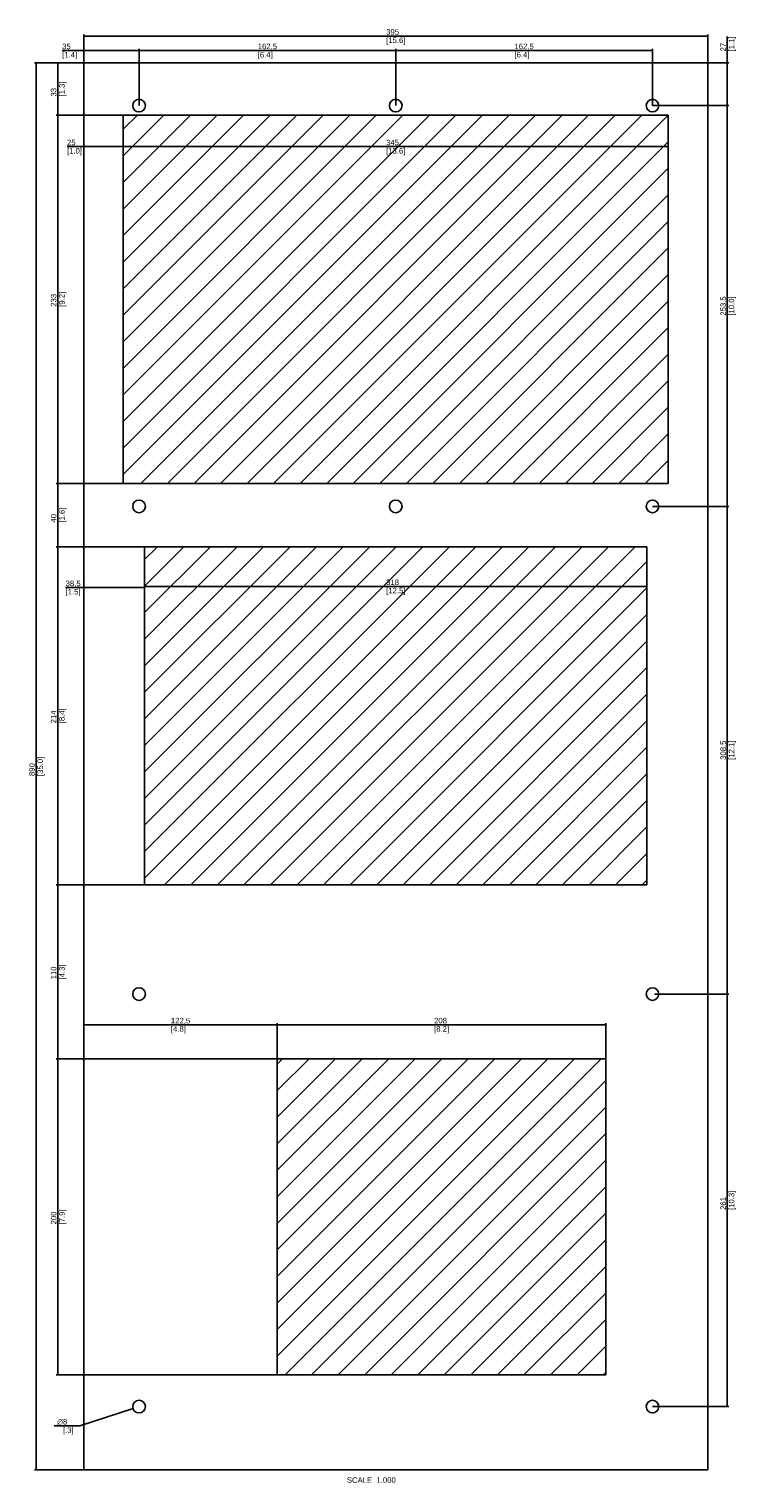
# Model space of a CAD drawing. Extents: x -638 to -191, y -199 to 721.
import ezdxf
from ezdxf.enums import TextEntityAlignment as Align

# ---------------------------------------------------------------- set-up
doc = ezdxf.new("R2010")
doc.units = 0
doc.header["$LTSCALE"] = 32.67
doc.layers.get('0').update_dxf_attribs({"linetype": 'CONTINUOUS'})
doc.layers.add('02___PRT_ALL_AXES', color=7, linetype='CONTINUOUS')
doc.styles.get("Standard").update_dxf_attribs({"font": 'arial.ttf'})
doc.styles.add('TEXTSTYLE_1', font='gdt', dxfattribs={"width": 0.8})
doc.dimstyles.get("Standard").update_dxf_attribs({"dimtxt": 0.18, "dimasz": 0.18, "dimexe": 0.18, "dimexo": 0.0625, "dimgap": 0.09, "dimtad": 0, "dimtih": 1, "dimtoh": 1, "dimzin": 0, "dimcen": 0.09, "dimazin": 3, "dimtfac": 1, "dimtofl": 0, "dimtmove": 0, "dimatfit": 3})

# ---------------------------------------------------------------- blocks, each defined once
blk = doc.blocks.new('_FILLED')
at = {"color": 0, "linetype": 'BYBLOCK'}
blk.add_solid([(0, 0), (-1, 0.2), (-1, -0.2)], dxfattribs=at)
blk = doc.blocks.new('*D1')
at = {"color": 2, "linetype": 'CONTINUOUS'}
for p, q in [((-603.68, 699.63), (-634.81, 699.63)), ((-633.81, 699.63), (-633.81, 254.63)), ((-633.81, -190.37), (-633.81, 254.63)), ((-603.68, -190.37), (-634.81, -190.37))]:
    blk.add_line(p, q, dxfattribs=at)
at = {"color": 2, "linetype": 'CONTINUOUS', "xscale": 2.5, "yscale": 2.5, "zscale": 2.5}
for p, rotation in [((-633.81, 699.63), 90), ((-633.81, -190.37), 270)]:
    blk.add_blockref('_FILLED', p, dxfattribs=dict(at, rotation=rotation))
at = {"color": 5, "linetype": 'CONTINUOUS'}
for s, p in [(']', (-629.44, 260.06)), ('35.0', (-629.44, 254.63)), ('890', (-634.69, 252.6)), ('[', (-629.44, 249.2))]:
    blk.add_text(s, height=3.5, rotation=90, dxfattribs=at).set_placement(p, align=Align.CENTER)
blk = doc.blocks.new('*D2')
at = {"color": 2, "linetype": 'CONTINUOUS'}
for p, q in [((-603.61, 699.69), (-603.61, 717.63)), ((-208.61, 699.69), (-208.61, 717.63)), ((-603.61, 716.63), (-406.11, 716.63)), ((-208.61, 716.63), (-406.11, 716.63))]:
    blk.add_line(p, q, dxfattribs=at)
at = {"color": 2, "linetype": 'CONTINUOUS', "xscale": 2.5, "yscale": 2.5, "zscale": 2.5, "rotation": 180}
blk.add_blockref('_FILLED', (-603.61, 716.63), dxfattribs=at)
at = {"color": 2, "linetype": 'CONTINUOUS', "xscale": 2.5, "yscale": 2.5, "zscale": 2.5}
blk.add_blockref('_FILLED', (-208.61, 716.63), dxfattribs=at)
at = {"color": 5, "linetype": 'CONTINUOUS'}
for s, p in [('395', (-408.14, 717.51)), ('[', (-411.55, 712.26)), ('15.6', (-406.11, 712.26)), (']', (-400.68, 712.26))]:
    blk.add_text(s, height=3.5, dxfattribs=at).set_placement(p, align=Align.CENTER)
blk = doc.blocks.new('*D3')
at = {"color": 2, "linetype": 'CONTINUOUS'}
for p, q in [((-578.61, 666.57), (-578.61, 645.69)), ((-233.61, 666.57), (-233.61, 645.69)), ((-578.61, 646.69), (-406.11, 646.69)), ((-233.61, 646.69), (-406.11, 646.69))]:
    blk.add_line(p, q, dxfattribs=at)
at = {"color": 2, "linetype": 'CONTINUOUS', "xscale": 2.5, "yscale": 2.5, "zscale": 2.5, "rotation": 180}
blk.add_blockref('_FILLED', (-578.61, 646.69), dxfattribs=at)
at = {"color": 2, "linetype": 'CONTINUOUS', "xscale": 2.5, "yscale": 2.5, "zscale": 2.5}
blk.add_blockref('_FILLED', (-233.61, 646.69), dxfattribs=at)
at = {"color": 5, "linetype": 'CONTINUOUS'}
for s, p in [('345', (-408.14, 647.56)), ('[', (-411.55, 642.31)), ('13.6', (-406.11, 642.31)), (']', (-400.68, 642.31))]:
    blk.add_text(s, height=3.5, dxfattribs=at).set_placement(p, align=Align.CENTER)
blk = doc.blocks.new('*D4')
at = {"color": 2, "linetype": 'CONTINUOUS'}
for p, q in [((-578.68, 666.63), (-621.08, 666.63)), ((-620.08, 666.63), (-620.08, 550.13)), ((-620.08, 433.63), (-620.08, 550.13)), ((-578.68, 433.63), (-621.08, 433.63))]:
    blk.add_line(p, q, dxfattribs=at)
at = {"color": 2, "linetype": 'CONTINUOUS', "xscale": 2.5, "yscale": 2.5, "zscale": 2.5}
for p, rotation in [((-620.08, 666.63), 90), ((-620.08, 433.63), 270)]:
    blk.add_blockref('_FILLED', p, dxfattribs=dict(at, rotation=rotation))
at = {"color": 5, "linetype": 'CONTINUOUS'}
for s, p in [('233', (-620.95, 549.46)), (']', (-615.7, 554.2)), ('9.2', (-615.7, 550.13)), ('[', (-615.7, 546.06))]:
    blk.add_text(s, height=3.5, rotation=90, dxfattribs=at).set_placement(p, align=Align.CENTER)
blk = doc.blocks.new('*D5')
at = {"color": 2, "linetype": 'CONTINUOUS'}
for p, q in [((-565.11, 393.57), (-565.11, 367.48)), ((-247.11, 393.57), (-247.11, 367.48)), ((-565.11, 368.48), (-406.11, 368.48)), ((-247.11, 368.48), (-406.11, 368.48))]:
    blk.add_line(p, q, dxfattribs=at)
at = {"color": 2, "linetype": 'CONTINUOUS', "xscale": 2.5, "yscale": 2.5, "zscale": 2.5, "rotation": 180}
blk.add_blockref('_FILLED', (-565.11, 368.48), dxfattribs=at)
at = {"color": 2, "linetype": 'CONTINUOUS', "xscale": 2.5, "yscale": 2.5, "zscale": 2.5}
blk.add_blockref('_FILLED', (-247.11, 368.48), dxfattribs=at)
at = {"color": 5, "linetype": 'CONTINUOUS'}
for s, p in [('318', (-408.14, 369.36)), ('[', (-411.55, 364.11)), ('12.5', (-406.11, 364.11)), (']', (-400.68, 364.11))]:
    blk.add_text(s, height=3.5, dxfattribs=at).set_placement(p, align=Align.CENTER)
blk = doc.blocks.new('*D6')
at = {"color": 2, "linetype": 'CONTINUOUS'}
for p, q in [((-591.11, 646.69), (-614.23, 646.69)), ((-603.61, 646.69), (-591.11, 646.69)), ((-578.61, 646.69), (-591.11, 646.69))]:
    blk.add_line(p, q, dxfattribs=at)
at = {"color": 2, "linetype": 'CONTINUOUS', "xscale": 2.5, "yscale": 2.5, "zscale": 2.5, "rotation": 180}
blk.add_blockref('_FILLED', (-603.61, 646.69), dxfattribs=at)
at = {"color": 2, "linetype": 'CONTINUOUS', "xscale": 2.5, "yscale": 2.5, "zscale": 2.5}
blk.add_blockref('_FILLED', (-578.61, 646.69), dxfattribs=at)
at = {"color": 5, "linetype": 'CONTINUOUS'}
for s, p in [('[', (-612.88, 642.31)), ('25', (-608.79, 647.56)), ('1.0', (-606.09, 642.31)), (']', (-604.73, 642.31))]:
    blk.add_text(s, height=3.5, dxfattribs=at).set_placement(p, align=Align.RIGHT)
blk = doc.blocks.new('*D7')
at = {"color": 2, "linetype": 'CONTINUOUS'}
for p, q in [((-196.26, 699.63), (-196.26, 716.41)), ((-196.26, 716.41), (-196.26, 686.13)), ((-208.55, 699.63), (-195.26, 699.63)), ((-196.26, 667.63), (-196.26, 686.13)), ((-243.55, 672.63), (-195.26, 672.63)), ((-196.26, 672.63), (-196.26, 667.63))]:
    blk.add_line(p, q, dxfattribs=at)
at = {"color": 2, "linetype": 'CONTINUOUS', "xscale": 2.5, "yscale": 2.5, "zscale": 2.5}
for p, rotation in [((-196.26, 699.63), 270), ((-196.26, 672.63), 90)]:
    blk.add_blockref('_FILLED', p, dxfattribs=dict(at, rotation=rotation))
at = {"color": 5, "linetype": 'CONTINUOUS'}
for s, p in [('27', (-197.13, 706.91)), (']', (-191.88, 715.05)), ('[', (-191.88, 706.91)), ('1.1', (-191.88, 708.26))]:
    blk.add_text(s, height=3.5, rotation=90, dxfattribs=at).set_placement(p)
blk = doc.blocks.new('*D8')
at = {"color": 2, "linetype": 'CONTINUOUS'}
for p, q in [((-243.55, 672.63), (-195.26, 672.63)), ((-196.26, 672.63), (-196.26, 545.88)), ((-196.26, 419.13), (-196.26, 545.88)), ((-243.55, 419.13), (-195.26, 419.13))]:
    blk.add_line(p, q, dxfattribs=at)
at = {"color": 2, "linetype": 'CONTINUOUS', "xscale": 2.5, "yscale": 2.5, "zscale": 2.5}
for p, rotation in [((-196.26, 672.63), 90), ((-196.26, 419.13), 270)]:
    blk.add_blockref('_FILLED', p, dxfattribs=dict(at, rotation=rotation))
at = {"color": 5, "linetype": 'CONTINUOUS'}
for s, p in [('253,5', (-197.13, 545.88)), (']', (-191.88, 551.3)), ('10.0', (-191.88, 545.87)), ('[', (-191.88, 540.44))]:
    blk.add_text(s, height=3.5, rotation=90, dxfattribs=at).set_placement(p, align=Align.CENTER)
blk = doc.blocks.new('*D9')
at = {"color": 2, "linetype": 'CONTINUOUS'}
for p, q in [((-243.55, 419.13), (-195.26, 419.13)), ((-196.26, 419.13), (-196.26, 264.88)), ((-196.26, 110.63), (-196.26, 264.88)), ((-203.58, 110.63), (-195.26, 110.63))]:
    blk.add_line(p, q, dxfattribs=at)
at = {"color": 2, "linetype": 'CONTINUOUS', "xscale": 2.5, "yscale": 2.5, "zscale": 2.5}
for p, rotation in [((-196.26, 419.13), 90), ((-196.26, 110.63), 270)]:
    blk.add_blockref('_FILLED', p, dxfattribs=dict(at, rotation=rotation))
at = {"color": 5, "linetype": 'CONTINUOUS'}
for s, p in [('308,5', (-197.13, 264.88)), (']', (-191.88, 270.3)), ('12.1', (-191.88, 264.87)), ('[', (-191.88, 259.44))]:
    blk.add_text(s, height=3.5, rotation=90, dxfattribs=at).set_placement(p, align=Align.CENTER)
blk = doc.blocks.new('*D10')
at = {"color": 2, "linetype": 'CONTINUOUS'}
for p, q in [((-242.35, 110.63), (-195.26, 110.63)), ((-196.26, 110.63), (-196.26, -19.87)), ((-196.26, -150.37), (-196.26, -19.87)), ((-243.55, -150.37), (-195.26, -150.37))]:
    blk.add_line(p, q, dxfattribs=at)
at = {"color": 2, "linetype": 'CONTINUOUS', "xscale": 2.5, "yscale": 2.5, "zscale": 2.5}
for p, rotation in [((-196.26, 110.63), 90), ((-196.26, -150.37), 270)]:
    blk.add_blockref('_FILLED', p, dxfattribs=dict(at, rotation=rotation))
at = {"color": 5, "linetype": 'CONTINUOUS'}
for s, p in [('261', (-197.13, -21.9)), (']', (-191.88, -14.44)), ('10.3', (-191.88, -19.87)), ('[', (-191.88, -25.3))]:
    blk.add_text(s, height=3.5, rotation=90, dxfattribs=at).set_placement(p, align=Align.CENTER)
blk = doc.blocks.new('*D11')
at = {"color": 2, "linetype": 'CONTINUOUS'}
for p, q in [((-603.61, 699.69), (-603.61, 708.49)), ((-568.61, 672.69), (-568.61, 708.49)), ((-586.11, 707.49), (-617.31, 707.49)), ((-603.61, 707.49), (-586.11, 707.49)), ((-568.61, 707.49), (-586.11, 707.49))]:
    blk.add_line(p, q, dxfattribs=at)
at = {"color": 2, "linetype": 'CONTINUOUS', "xscale": 2.5, "yscale": 2.5, "zscale": 2.5, "rotation": 180}
blk.add_blockref('_FILLED', (-603.61, 707.49), dxfattribs=at)
at = {"color": 2, "linetype": 'CONTINUOUS', "xscale": 2.5, "yscale": 2.5, "zscale": 2.5}
blk.add_blockref('_FILLED', (-568.61, 707.49), dxfattribs=at)
at = {"color": 5, "linetype": 'CONTINUOUS'}
for s, p in [('35', (-611.88, 708.37)), ('[', (-615.96, 703.12)), ('1.4', (-609.17, 703.12)), (']', (-607.82, 703.12))]:
    blk.add_text(s, height=3.5, dxfattribs=at).set_placement(p, align=Align.RIGHT)
blk = doc.blocks.new('*D12')
at = {"color": 2, "linetype": 'CONTINUOUS'}
for p, q in [((-568.61, 672.69), (-568.61, 708.49)), ((-406.11, 672.69), (-406.11, 708.49)), ((-568.61, 707.49), (-487.36, 707.49)), ((-406.11, 707.49), (-487.36, 707.49))]:
    blk.add_line(p, q, dxfattribs=at)
at = {"color": 2, "linetype": 'CONTINUOUS', "xscale": 2.5, "yscale": 2.5, "zscale": 2.5, "rotation": 180}
blk.add_blockref('_FILLED', (-568.61, 707.49), dxfattribs=at)
at = {"color": 2, "linetype": 'CONTINUOUS', "xscale": 2.5, "yscale": 2.5, "zscale": 2.5}
blk.add_blockref('_FILLED', (-406.11, 707.49), dxfattribs=at)
at = {"color": 5, "linetype": 'CONTINUOUS'}
for s, p in [('162,5', (-487.36, 708.37)), ('[', (-492.8, 703.12)), ('6.4', (-488.73, 703.12)), (']', (-484.66, 703.12))]:
    blk.add_text(s, height=3.5, dxfattribs=at).set_placement(p, align=Align.CENTER)
blk = doc.blocks.new('*D13')
at = {"color": 2, "linetype": 'CONTINUOUS'}
for p, q in [((-406.11, 672.69), (-406.11, 708.49)), ((-243.61, 672.69), (-243.61, 708.49)), ((-406.11, 707.49), (-324.86, 707.49)), ((-243.61, 707.49), (-324.86, 707.49))]:
    blk.add_line(p, q, dxfattribs=at)
at = {"color": 2, "linetype": 'CONTINUOUS', "xscale": 2.5, "yscale": 2.5, "zscale": 2.5, "rotation": 180}
blk.add_blockref('_FILLED', (-406.11, 707.49), dxfattribs=at)
at = {"color": 2, "linetype": 'CONTINUOUS', "xscale": 2.5, "yscale": 2.5, "zscale": 2.5}
blk.add_blockref('_FILLED', (-243.61, 707.49), dxfattribs=at)
at = {"color": 5, "linetype": 'CONTINUOUS'}
for s, p in [('162,5', (-324.86, 708.37)), ('[', (-330.3, 703.12)), ('6.4', (-326.23, 703.12)), (']', (-322.16, 703.12))]:
    blk.add_text(s, height=3.5, dxfattribs=at).set_placement(p, align=Align.CENTER)
blk = doc.blocks.new('*D14')
at = {"color": 2, "linetype": 'CONTINUOUS'}
for p, q in [((-584.36, 367.76), (-615.1, 367.76)), ((-603.61, 367.76), (-584.36, 367.76)), ((-565.11, 367.76), (-584.36, 367.76))]:
    blk.add_line(p, q, dxfattribs=at)
at = {"color": 2, "linetype": 'CONTINUOUS', "xscale": 2.5, "yscale": 2.5, "zscale": 2.5, "rotation": 180}
blk.add_blockref('_FILLED', (-603.61, 367.76), dxfattribs=at)
at = {"color": 2, "linetype": 'CONTINUOUS', "xscale": 2.5, "yscale": 2.5, "zscale": 2.5}
blk.add_blockref('_FILLED', (-565.11, 367.76), dxfattribs=at)
at = {"color": 5, "linetype": 'CONTINUOUS'}
for s, p in [('38,5', (-605.59, 368.64)), ('[', (-613.75, 363.39)), ('1.5', (-606.96, 363.39)), (']', (-605.6, 363.39))]:
    blk.add_text(s, height=3.5, dxfattribs=at).set_placement(p, align=Align.RIGHT)
blk = doc.blocks.new('*D15')
at = {"color": 2, "linetype": 'CONTINUOUS'}
for p, q in [((-603.68, 699.63), (-621.08, 699.63)), ((-620.08, 699.63), (-620.08, 683.13)), ((-620.08, 666.63), (-620.08, 683.13)), ((-578.68, 666.63), (-621.08, 666.63))]:
    blk.add_line(p, q, dxfattribs=at)
at = {"color": 2, "linetype": 'CONTINUOUS', "xscale": 2.5, "yscale": 2.5, "zscale": 2.5}
for p, rotation in [((-620.08, 699.63), 90), ((-620.08, 666.63), 270)]:
    blk.add_blockref('_FILLED', p, dxfattribs=dict(at, rotation=rotation))
at = {"color": 5, "linetype": 'CONTINUOUS'}
for s, p in [('33', (-620.95, 681.1)), (']', (-615.7, 687.2)), ('1.3', (-615.7, 683.13)), ('[', (-615.7, 679.06))]:
    blk.add_text(s, height=3.5, rotation=90, dxfattribs=at).set_placement(p, align=Align.CENTER)
blk = doc.blocks.new('*D16')
at = {"color": 2, "linetype": 'CONTINUOUS'}
for p, q in [((-578.68, 433.63), (-621.08, 433.63)), ((-620.08, 433.63), (-620.08, 413.63)), ((-620.08, 393.63), (-620.08, 413.63)), ((-565.18, 393.63), (-621.08, 393.63))]:
    blk.add_line(p, q, dxfattribs=at)
at = {"color": 2, "linetype": 'CONTINUOUS', "xscale": 2.5, "yscale": 2.5, "zscale": 2.5}
for p, rotation in [((-620.08, 433.63), 90), ((-620.08, 393.63), 270)]:
    blk.add_blockref('_FILLED', p, dxfattribs=dict(at, rotation=rotation))
at = {"color": 5, "linetype": 'CONTINUOUS'}
for s, p in [('40', (-620.95, 411.6)), (']', (-615.7, 417.7)), ('1.6', (-615.7, 413.63)), ('[', (-615.7, 409.56))]:
    blk.add_text(s, height=3.5, rotation=90, dxfattribs=at).set_placement(p, align=Align.CENTER)
blk = doc.blocks.new('*D17')
at = {"color": 2, "linetype": 'CONTINUOUS'}
for p, q in [((-565.18, 393.63), (-621.08, 393.63)), ((-620.08, 393.63), (-620.08, 286.63)), ((-620.08, 179.63), (-620.08, 286.63)), ((-565.18, 179.63), (-621.08, 179.63))]:
    blk.add_line(p, q, dxfattribs=at)
at = {"color": 2, "linetype": 'CONTINUOUS', "xscale": 2.5, "yscale": 2.5, "zscale": 2.5}
for p, rotation in [((-620.08, 393.63), 90), ((-620.08, 179.63), 270)]:
    blk.add_blockref('_FILLED', p, dxfattribs=dict(at, rotation=rotation))
at = {"color": 5, "linetype": 'CONTINUOUS'}
for s, p in [('214', (-620.95, 285.96)), (']', (-615.7, 290.7)), ('8.4', (-615.7, 286.63)), ('[', (-615.7, 282.56))]:
    blk.add_text(s, height=3.5, rotation=90, dxfattribs=at).set_placement(p, align=Align.CENTER)
blk = doc.blocks.new('*D18')
at = {"color": 2, "linetype": 'CONTINUOUS'}
for p, q in [((-565.18, 179.63), (-621.08, 179.63)), ((-620.08, 179.63), (-620.08, 124.63)), ((-620.08, 69.63), (-620.08, 124.63)), ((-481.18, 69.63), (-621.08, 69.63))]:
    blk.add_line(p, q, dxfattribs=at)
at = {"color": 2, "linetype": 'CONTINUOUS', "xscale": 2.5, "yscale": 2.5, "zscale": 2.5}
for p, rotation in [((-620.08, 179.63), 90), ((-620.08, 69.63), 270)]:
    blk.add_blockref('_FILLED', p, dxfattribs=dict(at, rotation=rotation))
at = {"color": 5, "linetype": 'CONTINUOUS'}
for s, p in [(']', (-615.7, 128.7)), ('110', (-620.95, 123.96)), ('[', (-615.7, 120.56)), ('4.3', (-615.7, 124.63))]:
    blk.add_text(s, height=3.5, rotation=90, dxfattribs=at).set_placement(p, align=Align.CENTER)
blk = doc.blocks.new('*D19')
at = {"color": 2, "linetype": 'CONTINUOUS'}
for p, q in [((-481.18, 69.63), (-621.08, 69.63)), ((-620.08, 69.63), (-620.08, -30.37)), ((-620.08, -130.37), (-620.08, -30.37)), ((-481.18, -130.37), (-621.08, -130.37))]:
    blk.add_line(p, q, dxfattribs=at)
at = {"color": 2, "linetype": 'CONTINUOUS', "xscale": 2.5, "yscale": 2.5, "zscale": 2.5}
for p, rotation in [((-620.08, 69.63), 90), ((-620.08, -130.37), 270)]:
    blk.add_blockref('_FILLED', p, dxfattribs=dict(at, rotation=rotation))
at = {"color": 5, "linetype": 'CONTINUOUS'}
for s, p in [('200', (-620.95, -31.04)), (']', (-615.7, -26.3)), ('7.9', (-615.7, -30.37)), ('[', (-615.7, -34.44))]:
    blk.add_text(s, height=3.5, rotation=90, dxfattribs=at).set_placement(p, align=Align.CENTER)
blk = doc.blocks.new('*D20')
at = {"color": 2, "linetype": 'CONTINUOUS'}
for p, q in [((-481.11, 69.69), (-481.11, 92.16)), ((-273.11, 69.69), (-273.11, 92.16)), ((-481.11, 91.16), (-377.11, 91.16)), ((-273.11, 91.16), (-377.11, 91.16))]:
    blk.add_line(p, q, dxfattribs=at)
at = {"color": 2, "linetype": 'CONTINUOUS', "xscale": 2.5, "yscale": 2.5, "zscale": 2.5, "rotation": 180}
blk.add_blockref('_FILLED', (-481.11, 91.16), dxfattribs=at)
at = {"color": 2, "linetype": 'CONTINUOUS', "xscale": 2.5, "yscale": 2.5, "zscale": 2.5}
blk.add_blockref('_FILLED', (-273.11, 91.16), dxfattribs=at)
at = {"color": 5, "linetype": 'CONTINUOUS'}
for s, p in [('208', (-377.78, 92.04)), ('[', (-381.19, 86.79)), ('8.2', (-377.11, 86.79)), (']', (-373.04, 86.79))]:
    blk.add_text(s, height=3.5, dxfattribs=at).set_placement(p, align=Align.CENTER)
blk = doc.blocks.new('*D21')
at = {"color": 2, "linetype": 'CONTINUOUS'}
for p, q in [((-481.11, 69.69), (-481.11, 92.16)), ((-603.61, 91.16), (-542.36, 91.16)), ((-481.11, 91.16), (-542.36, 91.16))]:
    blk.add_line(p, q, dxfattribs=at)
at = {"color": 2, "linetype": 'CONTINUOUS', "xscale": 2.5, "yscale": 2.5, "zscale": 2.5, "rotation": 180}
blk.add_blockref('_FILLED', (-603.61, 91.16), dxfattribs=at)
at = {"color": 2, "linetype": 'CONTINUOUS', "xscale": 2.5, "yscale": 2.5, "zscale": 2.5}
blk.add_blockref('_FILLED', (-481.11, 91.16), dxfattribs=at)
at = {"color": 5, "linetype": 'CONTINUOUS'}
for s, p in [('122,5', (-542.36, 92.04)), ('[', (-547.8, 86.79)), ('4.8', (-543.73, 86.79)), (']', (-539.66, 86.79))]:
    blk.add_text(s, height=3.5, dxfattribs=at).set_placement(p, align=Align.CENTER)
blk = doc.blocks.new('*D22')
at = {"color": 2, "linetype": 'CONTINUOUS'}
for p, q in [((-572.42, -151.61), (-606.01, -162.57)), ((-608.26, -162.57), (-622.33, -162.57)), ((-606.01, -162.57), (-608.26, -162.57))]:
    blk.add_line(p, q, dxfattribs=at)
at = {"color": 2, "linetype": 'CONTINUOUS', "xscale": 2.5, "yscale": 2.5, "zscale": 2.5, "rotation": 18.060221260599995}
blk.add_blockref('_FILLED', (-572.42, -151.61), dxfattribs=at)
at = {"color": 5, "linetype": 'CONTINUOUS', "style": 'TEXTSTYLE_1'}
blk.add_text('n', height=3.5, dxfattribs=at).set_placement((-616.79, -161.69), align=Align.RIGHT)
at = {"color": 5, "linetype": 'CONTINUOUS'}
for s, p in [('[', (-615.43, -166.94)), ('8', (-614.07, -161.69)), ('.3', (-611.36, -166.94)), (']', (-610.01, -166.94))]:
    blk.add_text(s, height=3.5, dxfattribs=at).set_placement(p, align=Align.RIGHT)

msp = doc.modelspace()

# ---------------------------------------------------------------- linework, layer by layer
at = {"color": 7, "linetype": 'CONTINUOUS'}
for p, q in [((-603.614, -190.371), (-603.614, 699.629)), ((-603.614, 699.629), (-208.614, 699.629)), ((-208.614, 699.629), (-208.614, -190.371)), ((-578.614, 433.629), (-578.614, 666.629)), ((-578.614, 666.629), (-233.614, 666.629)), ((-233.614, 666.629), (-233.614, 433.629)), ((-233.614, 433.629), (-578.614, 433.629)), ((-565.114, 179.629), (-565.114, 393.629)), ((-565.114, 393.629), (-247.114, 393.629)), ((-247.114, 393.629), (-247.114, 179.629)), ((-247.114, 179.629), (-565.114, 179.629)), ((-481.114, 69.629), (-273.114, 69.629)), ((-481.114, -130.371), (-481.114, 69.629)), ((-273.114, 69.629), (-273.114, -130.371)), ((-273.114, -130.371), (-481.114, -130.371)), ((-208.614, -190.371), (-603.614, -190.371))]:
    msp.add_line(p, q, dxfattribs=at)
at = {"color": 2, "linetype": 'CONTINUOUS'}
for p, q in [((-578.614, 657.646), (-569.631, 666.629)), ((-578.614, 640.845), (-552.83, 666.629)), ((-578.614, 624.044), (-536.029, 666.629)), ((-578.614, 607.243), (-519.228, 666.629)), ((-578.614, 590.442), (-502.427, 666.629)), ((-578.614, 573.641), (-485.626, 666.629)), ((-578.614, 556.841), (-468.826, 666.629)), ((-578.614, 540.04), (-452.025, 666.629)), ((-578.614, 523.239), (-435.224, 666.629)), ((-578.614, 506.438), (-418.423, 666.629)), ((-578.614, 489.637), (-401.622, 666.629)), ((-578.614, 472.836), (-384.821, 666.629)), ((-578.614, 456.035), (-368.02, 666.629)), ((-578.614, 439.235), (-351.22, 666.629)), ((-567.419, 433.629), (-334.419, 666.629)), ((-550.618, 433.629), (-317.618, 666.629)), ((-533.817, 433.629), (-300.817, 666.629)), ((-517.016, 433.629), (-284.016, 666.629)), ((-500.215, 433.629), (-267.215, 666.629)), ((-483.414, 433.629), (-250.414, 666.629)), ((-466.614, 433.629), (-233.614, 666.629)), ((-449.813, 433.629), (-233.614, 649.828)), ((-433.012, 433.629), (-233.614, 633.027)), ((-416.211, 433.629), (-233.614, 616.226)), ((-399.41, 433.629), (-233.614, 599.425)), ((-382.609, 433.629), (-233.614, 582.624)), ((-365.808, 433.629), (-233.614, 565.823)), ((-349.008, 433.629), (-233.614, 549.023)), ((-332.207, 433.629), (-233.614, 532.222)), ((-315.406, 433.629), (-233.614, 515.421)), ((-298.605, 433.629), (-233.614, 498.62)), ((-281.804, 433.629), (-233.614, 481.819)), ((-265.003, 433.629), (-233.614, 465.018)), ((-248.202, 433.629), (-233.614, 448.217)), ((-565.114, 385.531), (-557.016, 393.629)), ((-565.114, 368.73), (-540.215, 393.629)), ((-565.114, 351.929), (-523.414, 393.629)), ((-565.114, 335.129), (-506.614, 393.629)), ((-565.114, 318.328), (-489.813, 393.629)), ((-565.114, 301.527), (-473.012, 393.629)), ((-565.114, 284.726), (-456.211, 393.629)), ((-565.114, 267.925), (-439.41, 393.629)), ((-565.114, 251.124), (-422.609, 393.629)), ((-565.114, 234.323), (-405.808, 393.629)), ((-565.114, 217.523), (-389.008, 393.629)), ((-565.114, 200.722), (-372.207, 393.629)), ((-565.114, 183.921), (-355.406, 393.629)), ((-552.605, 179.629), (-338.605, 393.629)), ((-535.804, 179.629), (-321.804, 393.629)), ((-519.003, 179.629), (-305.003, 393.629)), ((-502.202, 179.629), (-288.202, 393.629)), ((-485.402, 179.629), (-271.402, 393.629)), ((-468.601, 179.629), (-254.601, 393.629)), ((-451.8, 179.629), (-247.114, 384.315)), ((-434.999, 179.629), (-247.114, 367.514)), ((-418.198, 179.629), (-247.114, 350.713)), ((-401.397, 179.629), (-247.114, 333.912)), ((-384.596, 179.629), (-247.114, 317.111)), ((-367.796, 179.629), (-247.114, 300.311)), ((-350.995, 179.629), (-247.114, 283.51)), ((-334.194, 179.629), (-247.114, 266.709)), ((-317.393, 179.629), (-247.114, 249.908)), ((-300.592, 179.629), (-247.114, 233.107)), ((-283.791, 179.629), (-247.114, 216.306)), ((-266.99, 179.629), (-247.114, 199.505)), ((-250.19, 179.629), (-247.114, 182.705)), ((-481.114, 66.311), (-477.796, 69.629)), ((-481.114, 49.51), (-460.995, 69.629)), ((-481.114, 32.709), (-444.194, 69.629)), ((-481.114, 15.908), (-427.393, 69.629)), ((-481.114, -0.893), (-410.592, 69.629)), ((-481.114, -17.694), (-393.791, 69.629)), ((-481.114, -34.495), (-376.99, 69.629)), ((-481.114, -51.295), (-360.19, 69.629)), ((-481.114, -68.096), (-343.389, 69.629)), ((-481.114, -84.897), (-326.588, 69.629)), ((-481.114, -101.698), (-309.787, 69.629)), ((-481.114, -118.499), (-292.986, 69.629)), ((-476.185, -130.371), (-276.185, 69.629)), ((-459.384, -130.371), (-273.114, 55.899)), ((-442.584, -130.371), (-273.114, 39.099)), ((-425.783, -130.371), (-273.114, 22.298)), ((-408.982, -130.371), (-273.114, 5.497)), ((-392.181, -130.371), (-273.114, -11.304)), ((-375.38, -130.371), (-273.114, -28.105)), ((-358.579, -130.371), (-273.114, -44.906)), ((-341.778, -130.371), (-273.114, -61.707)), ((-324.978, -130.371), (-273.114, -78.507)), ((-308.177, -130.371), (-273.114, -95.308)), ((-291.376, -130.371), (-273.114, -112.109)), ((-274.575, -130.371), (-273.114, -128.91))]:
    msp.add_line(p, q, dxfattribs=at)
at = {"layer": '02___PRT_ALL_AXES', "color": 7, "linetype": 'CONTINUOUS'}
for centre in [(-568.614, 672.629), (-406.114, 672.629), (-243.614, 672.629), (-568.614, 419.129), (-406.114, 419.129), (-243.614, 419.129), (-568.614, 110.629), (-243.614, 110.629), (-568.614, -150.371), (-243.614, -150.371)]:
    msp.add_circle(centre, 4, dxfattribs=at)

# ---------------------------------------------------------------- texts
at = {"color": 5, "linetype": 'CONTINUOUS'}
for s, p in [('SCALE  ', (-418.344, -198.591)), ('1.000', (-406.114, -198.591))]:
    msp.add_text(s, height=3.5, dxfattribs=at).set_placement(p, align=Align.RIGHT)

# ---------------------------------------------------------------- dimensions: what is measured, and where the dimension line sits
at = {"color": 2, "linetype": 'CONTINUOUS'}
for base, p1, p2, picture, middle in [((-208.614, 716.632), (-603.614, 699.629), (-208.614, 699.629), '*D2', (-406.114, 716.632)), ((-568.614, 707.492), (-603.614, 699.629), (-568.614, 672.629), '*D11', (-612.565, 707.492)), ((-406.114, 707.492), (-568.614, 672.629), (-406.114, 672.629), '*D12', (-487.364, 707.492)), ((-578.614, 646.689), (-603.614, 699.629), (-578.614, 666.629), '*D6', (-609.481, 646.689)), ((-233.614, 646.689), (-578.614, 666.629), (-233.614, 666.629), '*D3', (-406.114, 646.689)), ((-247.114, 368.481), (-565.114, 393.629), (-247.114, 393.629), '*D5', (-406.114, 368.481)), ((-273.114, 91.164), (-481.114, 69.629), (-273.114, 69.629), '*D20', (-377.114, 91.164))]:
    dim = msp.add_linear_dim(base=base, p1=p1, p2=p2, dimstyle='STANDARD', dxfattribs=at)
    dim.commit()
    dim.dimension.update_dxf_attribs({"geometry": picture, "text_midpoint": middle, "dimtype": 160})
for base, p1, p2, angle, picture, middle in [((-406.114, 707.492), (-243.614, 672.629), (-406.114, 672.629), 180, '*D13', (-324.864, 707.492)), ((-196.258, 672.629), (-208.614, 699.629), (-243.614, 672.629), 270, '*D7', (-196.258, 711.656)), ((-633.811, 699.629), (-603.614, -190.371), (-603.614, 699.629), 90, '*D1', (-633.811, 254.629)), ((-620.076, 666.629), (-603.614, 699.629), (-578.614, 666.629), 270, '*D15', (-620.076, 683.129)), ((-603.614, 367.763), (-565.114, 393.629), (-603.614, 699.629), 180, '*D14', (-610.345, 367.763)), ((-196.258, 419.129), (-243.614, 672.629), (-243.614, 419.129), 270, '*D8', (-196.258, 545.879)), ((-620.076, 666.629), (-578.614, 433.629), (-578.614, 666.629), 90, '*D4', (-620.076, 550.129)), ((-620.076, 433.629), (-565.114, 393.629), (-578.614, 433.629), 90, '*D16', (-620.076, 413.629)), ((-196.258, 419.129), (-203.64, 110.629), (-243.614, 419.129), 90, '*D9', (-196.258, 264.879)), ((-620.076, 393.629), (-565.114, 179.629), (-565.114, 393.629), 90, '*D17', (-620.076, 286.629)), ((-620.076, 69.629), (-565.114, 179.629), (-481.114, 69.629), 270, '*D18', (-620.076, 124.629)), ((-196.258, -150.371), (-242.41, 110.629), (-243.614, -150.371), 270, '*D10', (-196.258, -19.871)), ((-603.614, 91.164), (-481.114, 69.629), (-603.614, -190.371), 180, '*D21', (-542.364, 91.164)), ((-620.076, 69.629), (-481.114, -130.371), (-481.114, 69.629), 90, '*D19', (-620.076, -30.371))]:
    dim = msp.add_linear_dim(base=base, p1=p1, p2=p2, angle=angle, dimstyle='STANDARD', dxfattribs=at)
    dim.commit()
    dim.dimension.update_dxf_attribs({"geometry": picture, "text_midpoint": middle, "dimtype": 160})
dim = msp.add_diameter_dim_2p(p1=(-572.417, -151.612), p2=(-564.811, -149.131), dimstyle='STANDARD', override={"dimtih": 1, "dimtoh": 1}, dxfattribs=at)
dim.commit()
dim.dimension.update_dxf_attribs({"geometry": '*D22', "text_midpoint": (-615.731, -162.565), "dimtype": 163})

doc.saveas('drawing.dxf')
